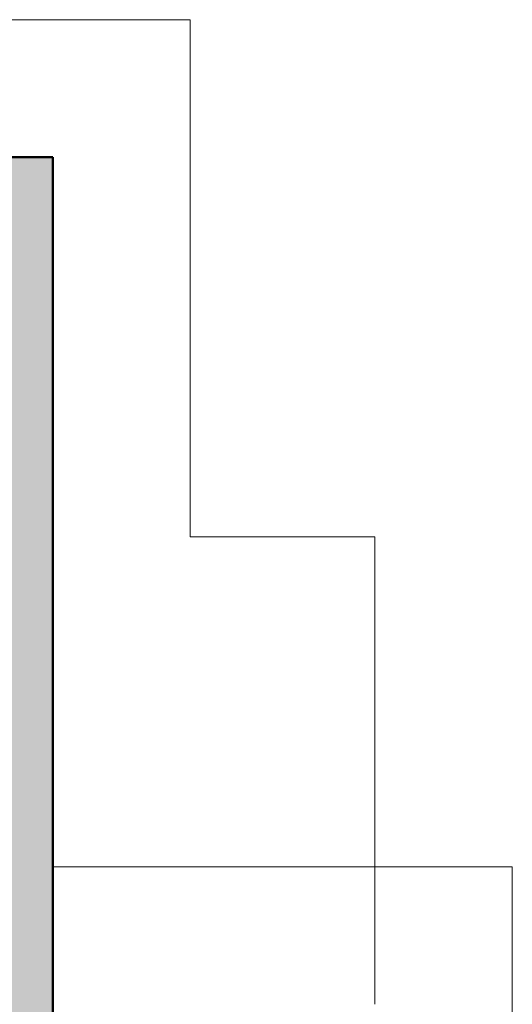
# Model space of a CAD drawing. Header units: metres. Extents: x -8.8 to 11.5, y -18.2 to 2.6.
# Tile 17 of 20: x -0.8 to 1, y -14.3 to -10.7. Entities that reach past the tile are written whole.
import ezdxf

# ---------------------------------------------------------------- set-up
doc = ezdxf.new("R2010")
doc.units = ezdxf.units.M
doc.layers.add('A-DETL', color=7, linetype='Continuous', lineweight=5, true_color=0x00a600)
doc.layers.add('A-WALL-PATT', color=7, linetype='Continuous', lineweight=5)
doc.layers.add('I-WALL', color=7, linetype='Continuous', lineweight=5)

msp = doc.modelspace()

# ---------------------------------------------------------------- hatches: boundary and pattern name
at = {"layer": 'A-WALL-PATT', "true_color": 0x808080}
msp.add_hatch(color=8, dxfattribs=at).paths.add_polyline_path([(-0.7436, -15.315), (-0.6636, -15.315), (-0.6636, -11.235), (-0.8236, -11.235), (-0.8236, -15.315)])

# ---------------------------------------------------------------- linework, layer by layer
at = {"layer": 'A-DETL', "color": 9, "true_color": 0xc0c0c0}
for p, q in [((-8.2037, -10.735), (-0.1636, -10.735)), ((-0.1636, -10.735), (-0.1636, -12.615)), ((-0.1636, -12.615), (0.5064, -12.615)), ((0.5064, -12.615), (0.5064, -14.3149)), ((1.0064, -13.815), (-0.6636, -13.815)), ((1.0064, -13.815), (1.0064, -18.075))]:
    msp.add_line(p, q, dxfattribs=at)
at = {"layer": 'I-WALL', "lineweight": 50}
for p, q in [((-0.6636, -11.235), (-1.2736, -11.235)), ((-0.6636, -15.315), (-0.6636, -11.235))]:
    msp.add_line(p, q, dxfattribs=at)

doc.saveas('drawing.dxf')
